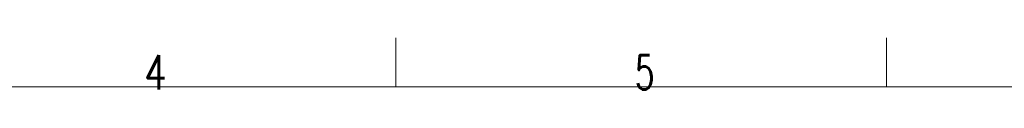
# Model space of a CAD drawing. Header units: millimetres. Extents: x 0 to 29700, y -16 to 21000.
# Tile 221 of 256: x 7935 to 12950, y 20734 to 21000. Entities that reach past the tile are written whole.
import ezdxf

# ---------------------------------------------------------------- set-up
doc = ezdxf.new("R2010")
doc.units = ezdxf.units.MM
doc.layers.add('210', color=7, linetype='Continuous', true_color=0xffffff)
doc.styles.add('latin_extended', font='simplex.shx')

msp = doc.modelspace()

# ---------------------------------------------------------------- linework, layer by layer
at = {"layer": '210', "color": 7, "linetype": 'Continuous', "lineweight": 18}
for p, q in [((9850, 20750), (9850, 21000)), ((12350, 20750), (12350, 21000)), ((250, 20750), (29450, 20750))]:
    msp.add_line(p, q, dxfattribs=at)

# ---------------------------------------------------------------- texts
at = {"layer": '210', "color": 211, "linetype": 'Continuous', "lineweight": 18, "char_height": 175, "attachment_point": 7, "line_spacing_factor": 0.963855, "style": 'latin_extended'}
for s, insert in [('\\W0.7656;4', (8569.16, 20736.628)), ('\\W0.6563;5', (11069.16, 20736.628))]:
    msp.add_mtext(s, dxfattribs=dict(at, insert=insert))

doc.saveas('drawing.dxf')
